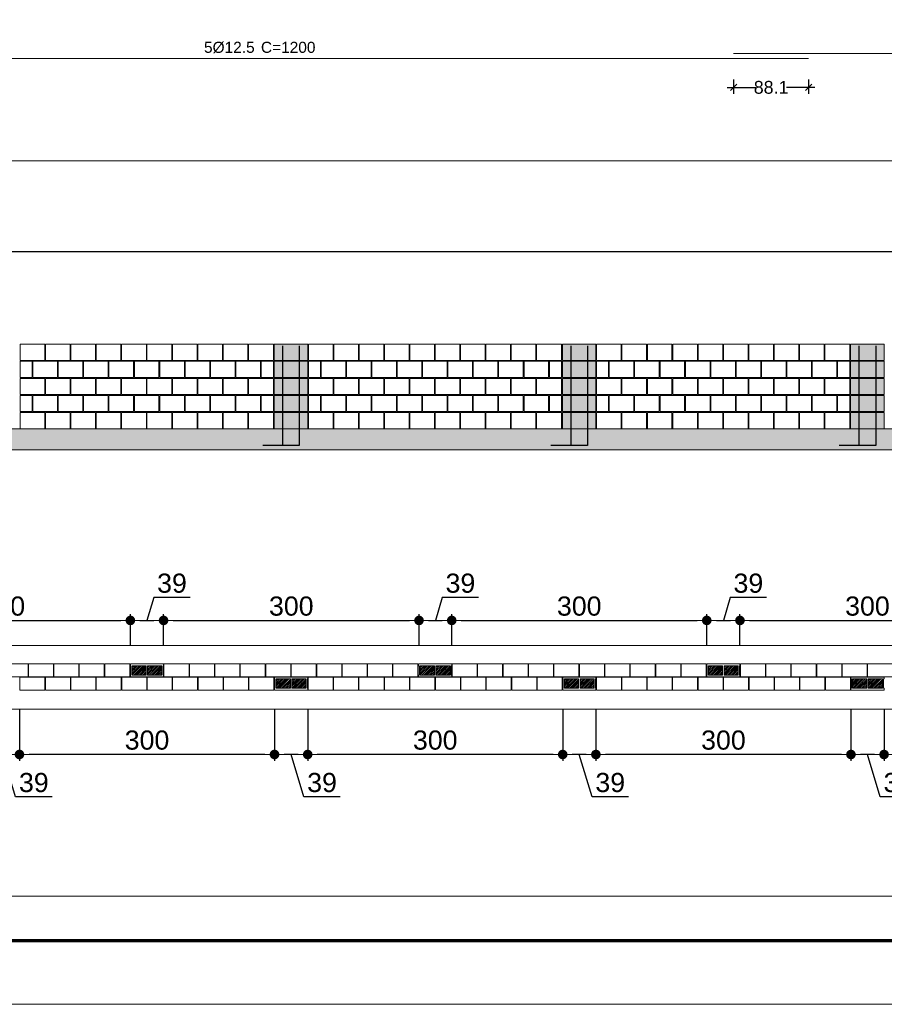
# Model space of a CAD drawing. Header units: millimetres. Extents: x 83 to 471, y -739 to 93.
# Tile 62 of 185: x 159 to 172, y -548 to -533. Entities that reach past the tile are written whole.
import ezdxf
from ezdxf.enums import TextEntityAlignment as Align

# ---------------------------------------------------------------- set-up
doc = ezdxf.new("R2010")
doc.units = ezdxf.units.MM
for name, color, linetype, lineweight in [('.', 7, 'Continuous', 5), ('__MAGNUS.Cota', 30, 'Continuous', 9), ('__MAGNUS.Margem', 7, 'Continuous', 70), ('__MAGNUS.Selo', 7, 'Continuous', 30), ('ALVEOLOS', 7, 'Continuous', 9), ('ARM_LONGITUDINAL_Ø12_5', 7, 'Continuous', 9), ('COTAS', 250, 'Continuous', 5), ('ELE_COT_COT_ARM', 7, 'Continuous', 9), ('ELE_COT_COT_EST', 7, 'Continuous', 9), ('MEIA_PECA', 7, 'Continuous', 0), ('PECA_COMPLETA', 7, 'Continuous', 0), ('PECA_DE_PREENCHIMENTO', 7, 'Continuous', 0), ('POR_ARM_LONG_ARM_TEXTOS', 7, 'Continuous', 9), ('POR_ARM_LONG_TXT_COMP', 7, 'Continuous', 9), ('PREEN_ALVEOLOS', 7, 'Continuous', 9), ('ROTULOS_VERTICAIS', 7, 'Continuous', 9), ('VIG_FACES', 186, 'Continuous', 9)]:
    doc.layers.add(name, color=color, linetype=linetype, lineweight=lineweight)
doc.styles.add('Arial', font='arial.ttf')
doc.styles.add('Arial Narrow', font='ARIALN.TTF')
doc.dimstyles.new('Copy of UM_75.000000', dxfattribs={"dimtxt": 0.3, "dimasz": 0.15, "dimexe": 0.1, "dimexo": 0.3, "dimgap": 0.07, "dimtad": 1, "dimdec": 0, "dimlfac": 75, "dimzin": 0, "dimdsep": 46, "dimtxsty": 'Arial', "dimblk": 'DOT', "dimcen": 0.09, "dimdle": 0.1, "dimclrd": 30, "dimclre": 30, "dimclrt": 7, "dimadec": 1, "dimazin": 2, "dimtfac": 1, "dimtdec": 0, "dimtofl": 0, "dimtmove": 0, "dimatfit": 3, "dimldrblk": 'DOT', "dimfxl": 1, "dimtolj": 1, "dimarcsym": 0})
doc.dimstyles.new('cype_oblique', dxfattribs={"dimtxt": 0.2, "dimasz": 0.1, "dimexe": 0.1, "dimexo": 0.1, "dimgap": 0, "dimtad": 0, "dimdec": 0, "dimlfac": 30, "dimzin": 0, "dimdsep": 46, "dimtxsty": 'Arial', "dimblk1": 'OBLIQUE', "dimblk2": 'OBLIQUE', "dimsah": 1, "dimcen": 0.09, "dimdle": 0.1, "dimadec": 0, "dimazin": 0, "dimtfac": 1, "dimtdec": 0, "dimtofl": 0, "dimtmove": 2, "dimatfit": 3, "dimfxl": 1, "dimtolj": 1, "dimtzin": 0, "dimarcsym": 0})

# ---------------------------------------------------------------- blocks, each defined once
blk = doc.blocks.new('*U1865')
at = {"layer": '__MAGNUS.Margem', "linetype": 'Continuous'}
blk.add_line((-980.92, -2.28), (173.08, -2.28), dxfattribs=at)
at = {"layer": '__MAGNUS.Margem', "lineweight": 9}
blk.add_line((-1005.92, -12.28), (183.08, -12.28), dxfattribs=at)
at = {"layer": '__MAGNUS.Selo', "style": 'Arial Narrow', "width": 1}
for tag, height, p in [('PROPRIETÁRIO', 3.4, (17.21, 48.91)), ('EDIFICAÇÃORESIDENCIAL', 3.4, (17.21, 40.61)), ('ESTRUTURAL', 3.4, (17.8, 20.69)), ('ANTEPROJETO', 2.43, (111.69, 13.5)), ('ARQ01/01', 5.5, (139.44, 9.5)), ('INDICADA', 2.43, (111.53, 8))]:
    blk.add_attdef(tag, text='', height=height, dxfattribs=at).set_placement(p, align=Align.MIDDLE_LEFT)
at = {"layer": '__MAGNUS.Selo', "lineweight": 30, "flags": 104}
for tag, p in [('ENDEREÇODAOBRA', (17.21, 33.54)), ('ENDEREÇODAOBRA', (17.21, 27.87)), ('TÍTULO', (17.21, 10.8))]:
    blk.add_attdef(tag, text='', height=3.4, dxfattribs=at).set_placement(p, align=Align.MIDDLE_LEFT)
blk = doc.blocks.new('_OBLIQUE')
at = {"color": 0, "linetype": 'ByBlock', "lineweight": -2}
blk.add_line((-0.5, -0.5), (0.5, 0.5), dxfattribs=at)
blk = doc.blocks.new('*D5218')
at = {"layer": 'Defpoints', "color": 0}
for p in [(59.955, -2.118), (61.13, -2.118), (61.13, -2.344)]:
    blk.add_point(p, dxfattribs=at)
at = {"layer": 'ELE_COT_COT_ARM', "color": 0, "lineweight": -2}
for p, q in [((59.955, -2.218), (59.955, -2.444)), ((61.13, -2.218), (61.13, -2.444)), ((59.855, -2.344), (60.302, -2.344)), ((61.23, -2.344), (60.783, -2.344))]:
    blk.add_line(p, q, dxfattribs=at)
at = {"layer": 'ELE_COT_COT_ARM', "color": 0, "linetype": 'ByBlock', "lineweight": -2, "xscale": 0.1, "yscale": 0.1, "zscale": 0.1, "rotation": 180}
blk.add_blockref('_OBLIQUE', (59.955, -2.344), dxfattribs=at)
at = {"layer": 'ELE_COT_COT_ARM', "color": 0, "linetype": 'ByBlock', "lineweight": -2, "xscale": 0.1, "yscale": 0.1, "zscale": 0.1}
blk.add_blockref('_OBLIQUE', (61.13, -2.344), dxfattribs=at)
at = {"layer": 'ELE_COT_COT_ARM', "color": 0, "insert": (60.543, -2.344), "char_height": 0.2, "attachment_point": 5, "style": 'Arial'}
blk.add_mtext('\\A1;88.1', dxfattribs=at)
blk = doc.blocks.new('blocoss50')
at = {"layer": 'MEIA_PECA'}
for points in [[(-0.467, -0.268), (-0.467, -0.521), (-0.274, -0.521), (-0.274, -0.268), (-0.467, -0.268)], [(-0.467, -0.804), (-0.467, -1.057), (-0.274, -1.057), (-0.274, -0.804), (-0.467, -0.804)]]:
    blk.add_lwpolyline(points, close=True, dxfattribs=at)
at = {"layer": 'PECA_COMPLETA'}
for points in [[(-4.243, 0), (-4.243, -0.253), (-3.857, -0.253), (-3.857, 0), (-4.243, 0)], [(-3.846, 0), (-3.846, -0.253), (-3.459, -0.253), (-3.459, 0), (-3.846, 0)], [(-3.448, 0), (-3.448, -0.253), (-3.062, -0.253), (-3.062, 0), (-3.448, 0)], [(-3.051, 0), (-3.051, -0.253), (-2.664, -0.253), (-2.664, 0), (-3.051, 0)], [(-2.653, 0), (-2.653, -0.253), (-2.266, -0.253), (-2.266, 0), (-2.653, 0)], [(-2.256, 0), (-2.256, -0.253), (-1.869, -0.253), (-1.869, 0), (-2.256, 0)], [(-1.858, 0), (-1.858, -0.253), (-1.471, -0.253), (-1.471, 0), (-1.858, 0)], [(-1.461, 0), (-1.461, -0.253), (-1.074, -0.253), (-1.074, 0), (-1.461, 0)], [(-1.063, 0), (-1.063, -0.253), (-0.676, -0.253), (-0.676, 0), (-1.063, 0)], [(-0.666, 0), (-0.666, -0.253), (-0.274, -0.253), (-0.274, 0), (-0.666, 0)], [(-4.243, -0.268), (-4.243, -0.521), (-4.055, -0.521), (-4.055, -0.268)], [(-4.044, -0.268), (-4.044, -0.521), (-3.658, -0.521), (-3.658, -0.268), (-4.044, -0.268)], [(-3.647, -0.268), (-3.647, -0.521), (-3.26, -0.521), (-3.26, -0.268), (-3.647, -0.268)], [(-3.249, -0.268), (-3.249, -0.521), (-2.863, -0.521), (-2.863, -0.268), (-3.249, -0.268)], [(-2.852, -0.268), (-2.852, -0.521), (-2.465, -0.521), (-2.465, -0.268), (-2.852, -0.268)], [(-2.454, -0.268), (-2.454, -0.521), (-2.068, -0.521), (-2.068, -0.268), (-2.454, -0.268)], [(-2.057, -0.268), (-2.057, -0.521), (-1.67, -0.521), (-1.67, -0.268), (-2.057, -0.268)], [(-1.659, -0.268), (-1.659, -0.521), (-1.273, -0.521), (-1.273, -0.268), (-1.659, -0.268)], [(-1.262, -0.268), (-1.262, -0.521), (-0.875, -0.521), (-0.875, -0.268), (-1.262, -0.268)], [(-0.864, -0.268), (-0.864, -0.521), (-0.478, -0.521), (-0.478, -0.268), (-0.864, -0.268)], [(-4.243, -0.536), (-4.243, -0.789), (-3.857, -0.789), (-3.857, -0.536), (-4.243, -0.536)], [(-3.846, -0.536), (-3.846, -0.789), (-3.459, -0.789), (-3.459, -0.536), (-3.846, -0.536)], [(-3.448, -0.536), (-3.448, -0.789), (-3.062, -0.789), (-3.062, -0.536), (-3.448, -0.536)], [(-3.051, -0.536), (-3.051, -0.789), (-2.664, -0.789), (-2.664, -0.536), (-3.051, -0.536)], [(-2.653, -0.536), (-2.653, -0.789), (-2.266, -0.789), (-2.266, -0.536), (-2.653, -0.536)], [(-2.256, -0.536), (-2.256, -0.789), (-1.869, -0.789), (-1.869, -0.536), (-2.256, -0.536)], [(-1.858, -0.536), (-1.858, -0.789), (-1.471, -0.789), (-1.471, -0.536), (-1.858, -0.536)], [(-1.461, -0.536), (-1.461, -0.789), (-1.074, -0.789), (-1.074, -0.536), (-1.461, -0.536)], [(-1.063, -0.536), (-1.063, -0.789), (-0.676, -0.789), (-0.676, -0.536), (-1.063, -0.536)], [(-0.666, -0.536), (-0.666, -0.789), (-0.274, -0.789), (-0.274, -0.536), (-0.666, -0.536)], [(-4.243, -0.804), (-4.243, -1.057), (-4.055, -1.057), (-4.055, -0.804)], [(-4.044, -0.804), (-4.044, -1.057), (-3.658, -1.057), (-3.658, -0.804), (-4.044, -0.804)], [(-3.647, -0.804), (-3.647, -1.057), (-3.26, -1.057), (-3.26, -0.804), (-3.647, -0.804)], [(-3.249, -0.804), (-3.249, -1.057), (-2.863, -1.057), (-2.863, -0.804), (-3.249, -0.804)], [(-2.852, -0.804), (-2.852, -1.057), (-2.465, -1.057), (-2.465, -0.804), (-2.852, -0.804)], [(-2.454, -0.804), (-2.454, -1.057), (-2.068, -1.057), (-2.068, -0.804), (-2.454, -0.804)], [(-2.057, -0.804), (-2.057, -1.057), (-1.67, -1.057), (-1.67, -0.804), (-2.057, -0.804)], [(-1.659, -0.804), (-1.659, -1.057), (-1.273, -1.057), (-1.273, -0.804), (-1.659, -0.804)], [(-1.262, -0.804), (-1.262, -1.057), (-0.875, -1.057), (-0.875, -0.804), (-1.262, -0.804)], [(-0.864, -0.804), (-0.864, -1.057), (-0.478, -1.057), (-0.478, -0.804), (-0.864, -0.804)], [(-4.243, -1.072), (-4.243, -1.325), (-3.857, -1.325), (-3.857, -1.072), (-4.243, -1.072)], [(-3.846, -1.072), (-3.846, -1.325), (-3.459, -1.325), (-3.459, -1.072), (-3.846, -1.072)], [(-3.448, -1.072), (-3.448, -1.325), (-3.062, -1.325), (-3.062, -1.072), (-3.448, -1.072)], [(-3.051, -1.072), (-3.051, -1.325), (-2.664, -1.325), (-2.664, -1.072), (-3.051, -1.072)], [(-2.653, -1.072), (-2.653, -1.325), (-2.266, -1.325), (-2.266, -1.072), (-2.653, -1.072)], [(-2.256, -1.072), (-2.256, -1.325), (-1.869, -1.325), (-1.869, -1.072), (-2.256, -1.072)], [(-1.858, -1.072), (-1.858, -1.325), (-1.471, -1.325), (-1.471, -1.072), (-1.858, -1.072)], [(-1.461, -1.072), (-1.461, -1.325), (-1.074, -1.325), (-1.074, -1.072), (-1.461, -1.072)], [(-1.063, -1.072), (-1.063, -1.325), (-0.676, -1.325), (-0.676, -1.072), (-1.063, -1.072)], [(-0.666, -1.072), (-0.666, -1.325), (-0.274, -1.325), (-0.274, -1.072), (-0.666, -1.072)]]:
    blk.add_lwpolyline(points, close=True, dxfattribs=at)
blk = doc.blocks.new('prumada')
at = {"layer": '.'}
h = blk.add_hatch(dxfattribs=at)
h.set_pattern_fill('ANSI31', color=256)
h.paths.add_polyline_path([(-0.525, 0.789), (-0.525, 0.536), (0, 0.536), (0, 0.789), (-0.525, 0.789), (-0.525, 0.789)])
h.paths.add_polyline_path([(-0.525, 1.057), (-0.525, 0.804), (0, 0.804), (0, 1.057), (-0.525, 1.057), (-0.525, 1.057)])
h.paths.add_polyline_path([(-0.525, 0.521), (-0.525, 0.268), (0, 0.268), (0, 0.521), (-0.525, 0.521), (-0.525, 0.521)])
h.paths.add_polyline_path([(-0.525, 0.253), (-0.525, 0), (0, 0), (0, 0.253), (-0.525, 0.253), (-0.525, 0.253)])
h.paths.add_polyline_path([(-0.525, 1.325), (-0.525, 1.072), (0, 1.072), (0, 1.325), (-0.525, 1.325), (-0.525, 1.325)])
h = blk.add_hatch(color=254, dxfattribs=at)
h.dxf.hatch_style = 1
h.paths.add_polyline_path([(-0.525, 0.789), (-0.525, 0.536), (0, 0.536), (0, 0.789), (-0.525, 0.789), (-0.525, 0.789)])
h.paths.add_polyline_path([(-0.525, 1.057), (-0.525, 0.804), (0, 0.804), (0, 1.057), (-0.525, 1.057), (-0.525, 1.057)])
h.paths.add_polyline_path([(-0.525, 0.521), (-0.525, 0.268), (0, 0.268), (0, 0.521), (-0.525, 0.521), (-0.525, 0.521)])
h.paths.add_polyline_path([(-0.525, 0.253), (-0.525, 0), (0, 0), (0, 0.253), (-0.525, 0.253), (-0.525, 0.253)])
h.paths.add_polyline_path([(-0.525, 1.325), (-0.525, 1.072), (0, 1.072), (0, 1.325), (-0.525, 1.325), (-0.525, 1.325)])
for points in [[(-0.394, 1.3), (-0.394, -0.26), (-0.705, -0.26)], [(-0.131, 1.3), (-0.131, -0.26), (-0.442, -0.26)]]:
    blk.add_lwpolyline(points)
at = {"layer": 'PECA_COMPLETA'}
for points in [[(-0.525, 1.325), (-0.525, 1.072), (0, 1.072), (0, 1.325), (-0.525, 1.325)], [(-0.525, 1.057), (-0.525, 0.804), (0, 0.804), (0, 1.057), (-0.525, 1.057)], [(-0.525, 0.789), (-0.525, 0.536), (0, 0.536), (0, 0.789), (-0.525, 0.789)], [(-0.525, 0.521), (-0.525, 0.268), (0, 0.268), (0, 0.521), (-0.525, 0.521)], [(-0.525, 0.253), (-0.525, 0), (0, 0), (0, 0.253), (-0.525, 0.253)]]:
    blk.add_lwpolyline(points, close=True, dxfattribs=at)
blk = doc.blocks.new('bloco 8 furos')
at = {"layer": 'PECA_COMPLETA'}
blk.add_lwpolyline([(0, 0.1), (0.392, 0.1), (0.392, -0.1), (0, -0.1)], close=True, dxfattribs=at)
blk = doc.blocks.new('*U4407')
blk.add_blockref('bloco 8 furos', (-0.196, 0))
blk = doc.blocks.new('*U4406')
at = {"color": 0, "linetype": 'ByBlock', "lineweight": -2, "transparency": 16777216}
for p in [(-3.589, 0), (-3.19, 0), (-2.792, 0), (-2.393, 0), (-1.994, 0), (-1.595, 0), (-1.196, 0), (-0.798, 0), (-0.399, 0), (0, 0)]:
    blk.add_blockref('*U4407', p, dxfattribs=at)
blk = doc.blocks.new('ghghghhfghfgh')
at = {"layer": 'ROTULOS_VERTICAIS'}
h = blk.add_hatch(color=256, dxfattribs=at)
edge = h.paths.add_edge_path(flags=0)
edge.add_arc((-0.438, -0.1), 0.0133, 0, 360)
h = blk.add_hatch(color=256, dxfattribs=at)
edge = h.paths.add_edge_path(flags=0)
edge.add_arc((-0.326, -0.1), 0.0133, 0, 360)
h = blk.add_hatch(color=256, dxfattribs=at)
edge = h.paths.add_edge_path(flags=0)
edge.add_arc((-0.194, -0.1), 0.0133, 0, 360)
h = blk.add_hatch(color=256, dxfattribs=at)
edge = h.paths.add_edge_path(flags=0)
edge.add_arc((-0.082, -0.1), 0.0133, 0, 360)
at = {"layer": 'ALVEOLOS'}
for p, q in [((-0.52, 0), (0, 0)), ((0, -0.2), (-0.52, -0.2))]:
    blk.add_line(p, q, dxfattribs=at)
for points in [[(-0.52, 0), (-0.52, -0.027), (-0.513, -0.027), (-0.513, -0.173)], [(0, 0), (0, -0.027), (-0.007, -0.027), (-0.007, -0.173)], [(-0.52, -0.2), (-0.52, -0.173), (-0.513, -0.173)], [(0, -0.2), (0, -0.173), (-0.007, -0.173)]]:
    blk.add_lwpolyline(points, dxfattribs=at)
for points in [[(-0.493, -0.173), (-0.271, -0.173), (-0.271, -0.027), (-0.493, -0.027)], [(-0.249, -0.173), (-0.027, -0.173), (-0.027, -0.027), (-0.249, -0.027)]]:
    blk.add_lwpolyline(points, close=True, dxfattribs=at)
at = {"layer": 'PREEN_ALVEOLOS'}
for p, q in [((-0.493, -0.142), (-0.378, -0.027)), ((-0.493, -0.086), (-0.434, -0.027)), ((-0.493, -0.029), (-0.491, -0.027)), ((-0.493, -0.057), (-0.463, -0.027)), ((-0.493, -0.114), (-0.406, -0.027)), ((-0.493, -0.171), (-0.349, -0.027)), ((-0.468, -0.173), (-0.321, -0.027)), ((-0.44, -0.173), (-0.293, -0.027)), ((-0.411, -0.173), (-0.271, -0.033)), ((-0.383, -0.173), (-0.271, -0.061)), ((-0.355, -0.173), (-0.271, -0.089)), ((-0.326, -0.173), (-0.271, -0.118)), ((-0.298, -0.173), (-0.271, -0.146)), ((-0.249, -0.142), (-0.134, -0.027)), ((-0.249, -0.086), (-0.19, -0.027)), ((-0.249, -0.029), (-0.247, -0.027)), ((-0.249, -0.057), (-0.219, -0.027)), ((-0.249, -0.114), (-0.162, -0.027)), ((-0.249, -0.171), (-0.105, -0.027)), ((-0.224, -0.173), (-0.077, -0.027)), ((-0.196, -0.173), (-0.049, -0.027)), ((-0.167, -0.173), (-0.027, -0.033)), ((-0.139, -0.173), (-0.027, -0.061)), ((-0.111, -0.173), (-0.027, -0.089)), ((-0.082, -0.173), (-0.027, -0.118)), ((-0.054, -0.173), (-0.027, -0.146))]:
    blk.add_line(p, q, dxfattribs=at)
at = {"layer": 'ROTULOS_VERTICAIS'}
for centre in [(-0.438, -0.1), (-0.326, -0.1), (-0.194, -0.1), (-0.082, -0.1)]:
    blk.add_circle(centre, 0.0133, dxfattribs=at)
blk = doc.blocks.new('*U4409')
blk.add_blockref('bloco 8 furos', (-0.196, 0))
blk = doc.blocks.new('*U4408')
at = {"color": 0, "linetype": 'ByBlock', "lineweight": -2, "transparency": 16777216}
for p in [(-3.589, 0), (-3.19, 0), (-2.792, 0), (-2.393, 0), (-1.994, 0), (-1.595, 0), (-1.196, 0), (-0.798, 0), (-0.399, 0), (0, 0)]:
    blk.add_blockref('*U4409', p, dxfattribs=at)
blk = doc.blocks.new('*U4411')
blk.add_blockref('bloco 8 furos', (-0.196, 0))
blk = doc.blocks.new('*U4410')
at = {"color": 0, "linetype": 'ByBlock', "lineweight": -2, "transparency": 16777216}
for p in [(-3.589, 0), (-3.19, 0), (-2.792, 0), (-2.393, 0), (-1.994, 0), (-1.595, 0), (-1.196, 0), (-0.798, 0), (-0.399, 0), (0, 0)]:
    blk.add_blockref('*U4411', p, dxfattribs=at)
blk = doc.blocks.new('*U4413')
blk.add_blockref('bloco 8 furos', (-0.196, 0))
blk = doc.blocks.new('*U4412')
at = {"color": 0, "linetype": 'ByBlock', "lineweight": -2, "transparency": 16777216}
for p in [(-3.589, 0), (-3.19, 0), (-2.792, 0), (-2.393, 0), (-1.994, 0), (-1.595, 0), (-1.196, 0), (-0.798, 0), (-0.399, 0), (0, 0)]:
    blk.add_blockref('*U4413', p, dxfattribs=at)
blk = doc.blocks.new('_DOT')
at = {"layer": '__MAGNUS.Cota', "linetype": 'ByBlock'}
blk.add_line((-0.5, 0), (-1, 0), dxfattribs=at)
at = {"layer": '__MAGNUS.Cota', "linetype": 'ByBlock', "const_width": 0.5}
blk.add_lwpolyline([(-0.25, 0, 1), (0.25, 0, 1)], format="xyb", close=True, dxfattribs=at)
blk = doc.blocks.new('*D4463')
at = {"layer": 'COTAS', "color": 30, "lineweight": -2}
for p, q in [((172.482, -543.557), (172.482, -544.367)), ((176.479, -543.557), (176.479, -544.367)), ((176.329, -544.267), (172.632, -544.267))]:
    blk.add_line(p, q, dxfattribs=at)
at = {"layer": 'Defpoints', "color": 0}
for p in [(172.482, -543.257), (176.479, -543.257), (172.482, -544.267)]:
    blk.add_point(p, dxfattribs=at)
at = {"layer": 'COTAS', "color": 30, "linetype": 'ByBlock', "lineweight": -2, "xscale": 0.15, "yscale": 0.15, "zscale": 0.15, "rotation": 180}
blk.add_blockref('_DOT', (172.482, -544.267), dxfattribs=at)
at = {"layer": 'COTAS', "color": 30, "linetype": 'ByBlock', "lineweight": -2, "xscale": 0.15, "yscale": 0.15, "zscale": 0.15}
blk.add_blockref('_DOT', (176.479, -544.267), dxfattribs=at)
at = {"layer": 'COTAS', "color": 7, "insert": (174.481, -544.043), "char_height": 0.3, "attachment_point": 5, "style": 'Arial'}
blk.add_mtext('\\A1;300', dxfattribs=at)
blk = doc.blocks.new('*D4464')
at = {"layer": 'COTAS', "color": 30, "lineweight": -2}
for p, q in [((171.962, -543.557), (171.962, -544.367)), ((172.482, -543.557), (172.482, -544.367)), ((172.332, -544.267), (172.112, -544.267)), ((172.421, -544.932), (172.222, -544.267)), ((172.992, -544.932), (172.421, -544.932))]:
    blk.add_line(p, q, dxfattribs=at)
at = {"layer": 'Defpoints', "color": 0}
for p in [(171.962, -543.257), (172.482, -543.257), (171.962, -544.267)]:
    blk.add_point(p, dxfattribs=at)
at = {"layer": 'COTAS', "color": 30, "linetype": 'ByBlock', "lineweight": -2, "xscale": 0.15, "yscale": 0.15, "zscale": 0.15, "rotation": 180}
blk.add_blockref('_DOT', (171.962, -544.267), dxfattribs=at)
at = {"layer": 'COTAS', "color": 30, "linetype": 'ByBlock', "lineweight": -2, "xscale": 0.15, "yscale": 0.15, "zscale": 0.15}
blk.add_blockref('_DOT', (172.482, -544.267), dxfattribs=at)
at = {"layer": 'COTAS', "color": 7, "insert": (172.707, -544.708), "char_height": 0.3, "attachment_point": 5, "style": 'Arial'}
blk.add_mtext('\\A1;39', dxfattribs=at)
blk = doc.blocks.new('*D4465')
at = {"layer": 'COTAS', "color": 30, "lineweight": -2}
for p, q in [((167.965, -543.557), (167.965, -544.367)), ((171.962, -543.557), (171.962, -544.367)), ((171.812, -544.267), (168.115, -544.267))]:
    blk.add_line(p, q, dxfattribs=at)
at = {"layer": 'Defpoints', "color": 0}
for p in [(167.965, -543.257), (171.962, -543.257), (167.965, -544.267)]:
    blk.add_point(p, dxfattribs=at)
at = {"layer": 'COTAS', "color": 30, "linetype": 'ByBlock', "lineweight": -2, "xscale": 0.15, "yscale": 0.15, "zscale": 0.15, "rotation": 180}
blk.add_blockref('_DOT', (167.965, -544.267), dxfattribs=at)
at = {"layer": 'COTAS', "color": 30, "linetype": 'ByBlock', "lineweight": -2, "xscale": 0.15, "yscale": 0.15, "zscale": 0.15}
blk.add_blockref('_DOT', (171.962, -544.267), dxfattribs=at)
at = {"layer": 'COTAS', "color": 7, "insert": (169.964, -544.043), "char_height": 0.3, "attachment_point": 5, "style": 'Arial'}
blk.add_mtext('\\A1;300', dxfattribs=at)
blk = doc.blocks.new('*D4466')
at = {"layer": 'COTAS', "color": 30, "lineweight": -2}
for p, q in [((167.445, -543.557), (167.445, -544.367)), ((167.965, -543.557), (167.965, -544.367)), ((167.815, -544.267), (167.595, -544.267)), ((167.904, -544.932), (167.705, -544.267)), ((168.475, -544.932), (167.904, -544.932))]:
    blk.add_line(p, q, dxfattribs=at)
at = {"layer": 'Defpoints', "color": 0}
for p in [(167.445, -543.257), (167.965, -543.257), (167.445, -544.267)]:
    blk.add_point(p, dxfattribs=at)
at = {"layer": 'COTAS', "color": 30, "linetype": 'ByBlock', "lineweight": -2, "xscale": 0.15, "yscale": 0.15, "zscale": 0.15, "rotation": 180}
blk.add_blockref('_DOT', (167.445, -544.267), dxfattribs=at)
at = {"layer": 'COTAS', "color": 30, "linetype": 'ByBlock', "lineweight": -2, "xscale": 0.15, "yscale": 0.15, "zscale": 0.15}
blk.add_blockref('_DOT', (167.965, -544.267), dxfattribs=at)
at = {"layer": 'COTAS', "color": 7, "insert": (168.19, -544.708), "char_height": 0.3, "attachment_point": 5, "style": 'Arial'}
blk.add_mtext('\\A1;39', dxfattribs=at)
blk = doc.blocks.new('*D4467')
at = {"layer": 'COTAS', "color": 30, "lineweight": -2}
for p, q in [((163.448, -543.557), (163.448, -544.367)), ((167.445, -543.557), (167.445, -544.367)), ((167.295, -544.267), (163.598, -544.267))]:
    blk.add_line(p, q, dxfattribs=at)
at = {"layer": 'Defpoints', "color": 0}
for p in [(163.448, -543.257), (167.445, -543.257), (163.448, -544.267)]:
    blk.add_point(p, dxfattribs=at)
at = {"layer": 'COTAS', "color": 30, "linetype": 'ByBlock', "lineweight": -2, "xscale": 0.15, "yscale": 0.15, "zscale": 0.15, "rotation": 180}
blk.add_blockref('_DOT', (163.448, -544.267), dxfattribs=at)
at = {"layer": 'COTAS', "color": 30, "linetype": 'ByBlock', "lineweight": -2, "xscale": 0.15, "yscale": 0.15, "zscale": 0.15}
blk.add_blockref('_DOT', (167.445, -544.267), dxfattribs=at)
at = {"layer": 'COTAS', "color": 7, "insert": (165.447, -544.043), "char_height": 0.3, "attachment_point": 5, "style": 'Arial'}
blk.add_mtext('\\A1;300', dxfattribs=at)
blk = doc.blocks.new('*D4468')
at = {"layer": 'COTAS', "color": 30, "lineweight": -2}
for p, q in [((162.928, -543.557), (162.928, -544.367)), ((163.448, -543.557), (163.448, -544.367)), ((163.298, -544.267), (163.078, -544.267)), ((163.387, -544.932), (163.188, -544.267)), ((163.958, -544.932), (163.387, -544.932))]:
    blk.add_line(p, q, dxfattribs=at)
at = {"layer": 'Defpoints', "color": 0}
for p in [(162.928, -543.257), (163.448, -543.257), (162.928, -544.267)]:
    blk.add_point(p, dxfattribs=at)
at = {"layer": 'COTAS', "color": 30, "linetype": 'ByBlock', "lineweight": -2, "xscale": 0.15, "yscale": 0.15, "zscale": 0.15, "rotation": 180}
blk.add_blockref('_DOT', (162.928, -544.267), dxfattribs=at)
at = {"layer": 'COTAS', "color": 30, "linetype": 'ByBlock', "lineweight": -2, "xscale": 0.15, "yscale": 0.15, "zscale": 0.15}
blk.add_blockref('_DOT', (163.448, -544.267), dxfattribs=at)
at = {"layer": 'COTAS', "color": 7, "insert": (163.673, -544.708), "char_height": 0.3, "attachment_point": 5, "style": 'Arial'}
blk.add_mtext('\\A1;39', dxfattribs=at)
blk = doc.blocks.new('*D4469')
at = {"layer": 'COTAS', "color": 30, "lineweight": -2}
for p, q in [((158.931, -543.557), (158.931, -544.367)), ((162.928, -543.557), (162.928, -544.367)), ((162.778, -544.267), (159.081, -544.267))]:
    blk.add_line(p, q, dxfattribs=at)
at = {"layer": 'Defpoints', "color": 0}
for p in [(158.931, -543.257), (162.928, -543.257), (158.931, -544.267)]:
    blk.add_point(p, dxfattribs=at)
at = {"layer": 'COTAS', "color": 30, "linetype": 'ByBlock', "lineweight": -2, "xscale": 0.15, "yscale": 0.15, "zscale": 0.15, "rotation": 180}
blk.add_blockref('_DOT', (158.931, -544.267), dxfattribs=at)
at = {"layer": 'COTAS', "color": 30, "linetype": 'ByBlock', "lineweight": -2, "xscale": 0.15, "yscale": 0.15, "zscale": 0.15}
blk.add_blockref('_DOT', (162.928, -544.267), dxfattribs=at)
at = {"layer": 'COTAS', "color": 7, "insert": (160.93, -544.043), "char_height": 0.3, "attachment_point": 5, "style": 'Arial'}
blk.add_mtext('\\A1;300', dxfattribs=at)
blk = doc.blocks.new('*D4470')
at = {"layer": 'COTAS', "color": 30, "lineweight": -2}
for p, q in [((158.411, -543.557), (158.411, -544.367)), ((158.931, -543.557), (158.931, -544.367)), ((158.781, -544.267), (158.561, -544.267)), ((158.87, -544.932), (158.671, -544.267)), ((159.441, -544.932), (158.87, -544.932))]:
    blk.add_line(p, q, dxfattribs=at)
at = {"layer": 'Defpoints', "color": 0}
for p in [(158.411, -543.257), (158.931, -543.257), (158.411, -544.267)]:
    blk.add_point(p, dxfattribs=at)
at = {"layer": 'COTAS', "color": 30, "linetype": 'ByBlock', "lineweight": -2, "xscale": 0.15, "yscale": 0.15, "zscale": 0.15, "rotation": 180}
blk.add_blockref('_DOT', (158.411, -544.267), dxfattribs=at)
at = {"layer": 'COTAS', "color": 30, "linetype": 'ByBlock', "lineweight": -2, "xscale": 0.15, "yscale": 0.15, "zscale": 0.15}
blk.add_blockref('_DOT', (158.931, -544.267), dxfattribs=at)
at = {"layer": 'COTAS', "color": 7, "insert": (159.156, -544.708), "char_height": 0.3, "attachment_point": 5, "style": 'Arial'}
blk.add_mtext('\\A1;39', dxfattribs=at)
blk = doc.blocks.new('*D4508')
at = {"layer": 'COTAS', "color": 30, "lineweight": -2}
for p, q in [((156.672, -542.562), (156.672, -542.066)), ((160.669, -542.562), (160.669, -542.066)), ((156.822, -542.166), (160.519, -542.166))]:
    blk.add_line(p, q, dxfattribs=at)
at = {"layer": 'Defpoints', "color": 0}
for p in [(160.669, -542.166), (156.672, -542.862), (160.669, -542.862)]:
    blk.add_point(p, dxfattribs=at)
at = {"layer": 'COTAS', "color": 30, "linetype": 'ByBlock', "lineweight": -2, "xscale": 0.15, "yscale": 0.15, "zscale": 0.15, "rotation": 180}
blk.add_blockref('_DOT', (156.672, -542.166), dxfattribs=at)
at = {"layer": 'COTAS', "color": 30, "linetype": 'ByBlock', "lineweight": -2, "xscale": 0.15, "yscale": 0.15, "zscale": 0.15}
blk.add_blockref('_DOT', (160.669, -542.166), dxfattribs=at)
at = {"layer": 'COTAS', "color": 7, "insert": (158.67, -541.943), "char_height": 0.3, "attachment_point": 5, "style": 'Arial'}
blk.add_mtext('\\A1;300', dxfattribs=at)
blk = doc.blocks.new('*D4509')
at = {"layer": 'COTAS', "color": 30, "lineweight": -2}
for p, q in [((161.036, -541.808), (160.929, -542.166)), ((161.606, -541.808), (161.036, -541.808)), ((160.669, -542.562), (160.669, -542.066)), ((161.189, -542.562), (161.189, -542.066)), ((160.819, -542.166), (161.039, -542.166))]:
    blk.add_line(p, q, dxfattribs=at)
at = {"layer": 'Defpoints', "color": 0}
for p in [(161.189, -542.166), (160.669, -542.862), (161.189, -542.862)]:
    blk.add_point(p, dxfattribs=at)
at = {"layer": 'COTAS', "color": 30, "linetype": 'ByBlock', "lineweight": -2, "xscale": 0.15, "yscale": 0.15, "zscale": 0.15, "rotation": 180}
blk.add_blockref('_DOT', (160.669, -542.166), dxfattribs=at)
at = {"layer": 'COTAS', "color": 30, "linetype": 'ByBlock', "lineweight": -2, "xscale": 0.15, "yscale": 0.15, "zscale": 0.15}
blk.add_blockref('_DOT', (161.189, -542.166), dxfattribs=at)
at = {"layer": 'COTAS', "color": 7, "insert": (161.321, -541.584), "char_height": 0.3, "attachment_point": 5, "style": 'Arial'}
blk.add_mtext('\\A1;39', dxfattribs=at)
blk = doc.blocks.new('*D4510')
at = {"layer": 'COTAS', "color": 30, "lineweight": -2}
for p, q in [((161.189, -542.562), (161.189, -542.066)), ((165.193, -542.562), (165.193, -542.066)), ((161.339, -542.166), (165.043, -542.166))]:
    blk.add_line(p, q, dxfattribs=at)
at = {"layer": 'Defpoints', "color": 0}
for p in [(165.193, -542.166), (161.189, -542.862), (165.193, -542.862)]:
    blk.add_point(p, dxfattribs=at)
at = {"layer": 'COTAS', "color": 30, "linetype": 'ByBlock', "lineweight": -2, "xscale": 0.15, "yscale": 0.15, "zscale": 0.15, "rotation": 180}
blk.add_blockref('_DOT', (161.189, -542.166), dxfattribs=at)
at = {"layer": 'COTAS', "color": 30, "linetype": 'ByBlock', "lineweight": -2, "xscale": 0.15, "yscale": 0.15, "zscale": 0.15}
blk.add_blockref('_DOT', (165.193, -542.166), dxfattribs=at)
at = {"layer": 'COTAS', "color": 7, "insert": (163.191, -541.943), "char_height": 0.3, "attachment_point": 5, "style": 'Arial'}
blk.add_mtext('\\A1;300', dxfattribs=at)
blk = doc.blocks.new('*D4511')
at = {"layer": 'COTAS', "color": 30, "lineweight": -2}
for p, q in [((165.557, -541.808), (165.449, -542.166)), ((166.127, -541.808), (165.557, -541.808)), ((165.193, -542.562), (165.193, -542.066)), ((165.706, -542.562), (165.706, -542.066)), ((165.343, -542.166), (165.556, -542.166))]:
    blk.add_line(p, q, dxfattribs=at)
at = {"layer": 'Defpoints', "color": 0}
for p in [(165.706, -542.166), (165.193, -542.862), (165.706, -542.862)]:
    blk.add_point(p, dxfattribs=at)
at = {"layer": 'COTAS', "color": 30, "linetype": 'ByBlock', "lineweight": -2, "xscale": 0.15, "yscale": 0.15, "zscale": 0.15, "rotation": 180}
blk.add_blockref('_DOT', (165.193, -542.166), dxfattribs=at)
at = {"layer": 'COTAS', "color": 30, "linetype": 'ByBlock', "lineweight": -2, "xscale": 0.15, "yscale": 0.15, "zscale": 0.15}
blk.add_blockref('_DOT', (165.706, -542.166), dxfattribs=at)
at = {"layer": 'COTAS', "color": 7, "insert": (165.842, -541.584), "char_height": 0.3, "attachment_point": 5, "style": 'Arial'}
blk.add_mtext('\\A1;39', dxfattribs=at)
blk = doc.blocks.new('*D4512')
at = {"layer": 'COTAS', "color": 30, "lineweight": -2}
for p, q in [((165.706, -542.562), (165.706, -542.066)), ((169.703, -542.562), (169.703, -542.066)), ((165.856, -542.166), (169.553, -542.166))]:
    blk.add_line(p, q, dxfattribs=at)
at = {"layer": 'Defpoints', "color": 0}
for p in [(169.703, -542.166), (165.706, -542.862), (169.703, -542.862)]:
    blk.add_point(p, dxfattribs=at)
at = {"layer": 'COTAS', "color": 30, "linetype": 'ByBlock', "lineweight": -2, "xscale": 0.15, "yscale": 0.15, "zscale": 0.15, "rotation": 180}
blk.add_blockref('_DOT', (165.706, -542.166), dxfattribs=at)
at = {"layer": 'COTAS', "color": 30, "linetype": 'ByBlock', "lineweight": -2, "xscale": 0.15, "yscale": 0.15, "zscale": 0.15}
blk.add_blockref('_DOT', (169.703, -542.166), dxfattribs=at)
at = {"layer": 'COTAS', "color": 7, "insert": (167.704, -541.943), "char_height": 0.3, "attachment_point": 5, "style": 'Arial'}
blk.add_mtext('\\A1;300', dxfattribs=at)
blk = doc.blocks.new('*D4513')
at = {"layer": 'COTAS', "color": 30, "lineweight": -2}
for p, q in [((170.07, -541.808), (169.963, -542.166)), ((170.64, -541.808), (170.07, -541.808)), ((169.703, -542.562), (169.703, -542.066)), ((170.223, -542.562), (170.223, -542.066)), ((169.853, -542.166), (170.073, -542.166))]:
    blk.add_line(p, q, dxfattribs=at)
at = {"layer": 'Defpoints', "color": 0}
for p in [(170.223, -542.166), (169.703, -542.862), (170.223, -542.862)]:
    blk.add_point(p, dxfattribs=at)
at = {"layer": 'COTAS', "color": 30, "linetype": 'ByBlock', "lineweight": -2, "xscale": 0.15, "yscale": 0.15, "zscale": 0.15, "rotation": 180}
blk.add_blockref('_DOT', (169.703, -542.166), dxfattribs=at)
at = {"layer": 'COTAS', "color": 30, "linetype": 'ByBlock', "lineweight": -2, "xscale": 0.15, "yscale": 0.15, "zscale": 0.15}
blk.add_blockref('_DOT', (170.223, -542.166), dxfattribs=at)
at = {"layer": 'COTAS', "color": 7, "insert": (170.355, -541.584), "char_height": 0.3, "attachment_point": 5, "style": 'Arial'}
blk.add_mtext('\\A1;39', dxfattribs=at)
blk = doc.blocks.new('*D4514')
at = {"layer": 'COTAS', "color": 30, "lineweight": -2}
for p, q in [((170.223, -542.562), (170.223, -542.066)), ((174.22, -542.562), (174.22, -542.066)), ((170.373, -542.166), (174.07, -542.166))]:
    blk.add_line(p, q, dxfattribs=at)
at = {"layer": 'Defpoints', "color": 0}
for p in [(174.22, -542.166), (170.223, -542.862), (174.22, -542.862)]:
    blk.add_point(p, dxfattribs=at)
at = {"layer": 'COTAS', "color": 30, "linetype": 'ByBlock', "lineweight": -2, "xscale": 0.15, "yscale": 0.15, "zscale": 0.15, "rotation": 180}
blk.add_blockref('_DOT', (170.223, -542.166), dxfattribs=at)
at = {"layer": 'COTAS', "color": 30, "linetype": 'ByBlock', "lineweight": -2, "xscale": 0.15, "yscale": 0.15, "zscale": 0.15}
blk.add_blockref('_DOT', (174.22, -542.166), dxfattribs=at)
at = {"layer": 'COTAS', "color": 7, "insert": (172.221, -541.943), "char_height": 0.3, "attachment_point": 5, "style": 'Arial'}
blk.add_mtext('\\A1;300', dxfattribs=at)
blk = doc.blocks.new('*U4437')
blk.add_blockref('bloco 8 furos', (-0.196, 0))
blk = doc.blocks.new('*U4436')
at = {"color": 0, "linetype": 'ByBlock', "lineweight": -2, "transparency": 16777216}
for p in [(-3.589, 0), (-3.19, 0), (-2.792, 0), (-2.393, 0), (-1.994, 0), (-1.595, 0), (-1.196, 0), (-0.798, 0), (-0.399, 0), (0, 0)]:
    blk.add_blockref('*U4437', p, dxfattribs=at)
blk = doc.blocks.new('*U4439')
blk.add_blockref('bloco 8 furos', (-0.196, 0))
blk = doc.blocks.new('*U4438')
at = {"color": 0, "linetype": 'ByBlock', "lineweight": -2, "transparency": 16777216}
for p in [(-3.589, 0), (-3.19, 0), (-2.792, 0), (-2.393, 0), (-1.994, 0), (-1.595, 0), (-1.196, 0), (-0.798, 0), (-0.399, 0), (0, 0)]:
    blk.add_blockref('*U4439', p, dxfattribs=at)
blk = doc.blocks.new('*U4441')
blk.add_blockref('bloco 8 furos', (-0.196, 0))
blk = doc.blocks.new('*U4440')
at = {"color": 0, "linetype": 'ByBlock', "lineweight": -2, "transparency": 16777216}
for p in [(-3.589, 0), (-3.19, 0), (-2.792, 0), (-2.393, 0), (-1.994, 0), (-1.595, 0), (-1.196, 0), (-0.798, 0), (-0.399, 0), (0, 0)]:
    blk.add_blockref('*U4441', p, dxfattribs=at)
blk = doc.blocks.new('G$C78186781')
at = {"layer": 'ARM_LONGITUDINAL_Ø12_5'}
for points in [[(59.955, -1.812), (71.265, -1.812), (71.284, -1.809), (71.3, -1.798), (71.311, -1.781), (71.315, -1.762), (71.315, -1.638), (71.311, -1.619), (71.3, -1.603), (71.284, -1.592), (71.265, -1.588), (71.098, -1.588)], [(45.13, -1.889), (61.13, -1.889)]]:
    blk.add_lwpolyline(points, dxfattribs=at)
at = {"layer": 'ELE_COT_COT_EST'}
blk.add_lwpolyline([(0, -3.493), (71.348, -3.493), (71.348, -3.366)], dxfattribs=at)
at = {"layer": 'POR_ARM_LONG_ARM_TEXTOS', "style": 'Arial'}
blk.add_text('5%%c12.5', height=0.1733, dxfattribs=at).set_placement((51.655, -1.802))
at = {"layer": 'POR_ARM_LONG_TXT_COMP', "style": 'Arial'}
blk.add_text(' C=1200', height=0.1733, dxfattribs=at).set_placement((52.48, -1.802))
at = {"layer": 'ELE_COT_COT_ARM'}
dim = blk.add_aligned_dim(p1=(59.955, -2.118), p2=(61.13, -2.118), distance=-0.226, text='88.1', dimstyle='cype_oblique', dxfattribs=at)
dim.commit()
dim.dimension.update_dxf_attribs({"geometry": '*D5218', "text_midpoint": (60.543, -2.344)})

msp = doc.modelspace()

# ---------------------------------------------------------------- hatches: boundary and pattern name
at = {"layer": '.', "lineweight": 0}
h = msp.add_hatch(dxfattribs=at)
h.set_pattern_fill('AR-CONC', color=256, scale=0.0015)
h.set_pattern_definition([(50, (17.85144, -282.5453), (0.273277, -0.02390863), [0.028575, -0.314325]), (355, (17.85144, -282.5453), (-0.05286513, 0.28658527), [0.02286, -0.25146088]), (100.45144, (17.8742, -282.5473), (0.22041187, 0.26267663), [0.02428501, -0.26713537]), (46.1842, (17.85144, -282.4691), (0.40661856, -0.0630635), [0.0428625, -0.4714875]), (96.63556, (17.88532, -282.47436), (0.3561062, 0.3711392), [0.03642753, -0.4007034]), (351.18415, (17.85144, -282.4691), (0.3561062, 0.3711392), [0.03428995, -0.3771896]), (21, (17.88954, -282.48816), (0.22742159, -0.1533978), [0.028575, -0.314325]), (326, (17.88954, -282.48816), (0.09270304, 0.27628195), [0.02286, -0.25146]), (71.451445, (17.9085, -282.50094), (0.32012463, 0.12288415), [0.02428501, -0.2671349]), (37.5, (17.85144, -282.54531), (0.004632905, 0.126832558), [0, -0.248412, 0, -0.25527, 0, -0.2524125]), (7.5, (17.85144, -282.5453), (0.100229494, 0.15027086), [0, -0.145542, 0, -0.242697, 0, -0.0962025]), (327.5, (17.76647, -282.54531), (0.203385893, -0.008593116), [0, -0.09525, 0, -0.29718, 0, -0.394335]), (317.5, (17.72837, -282.5453), (0.22219377, 0.03813974), [0, -0.123825, 0, -0.197358, 0, -0.280035])])
h.paths.add_polyline_path([(110.16802, -539.162), (181.51602, -539.162), (181.51602, -539.492), (110.16802, -539.492), (110.16802, -539.162)])

# ---------------------------------------------------------------- linework, layer by layer
msp.add_line((194.51797, -536.38891), (96.62457, -536.38891))
at = {"layer": 'PECA_COMPLETA'}
msp.add_lwpolyline([(194.51797, -546.48728), (96.62457, -546.48728), (96.62457, -465.1471), (194.51797, -465.1471)], close=True, dxfattribs=at)
at = {"layer": 'PECA_DE_PREENCHIMENTO'}
msp.add_lwpolyline([(110.16802, -539.162), (181.51602, -539.162), (181.51602, -539.492), (110.16802, -539.492)], close=True, dxfattribs=at)
at = {"layer": 'VIG_FACES'}
for p, q in [((110.16802, -542.5583), (181.51602, -542.5583)), ((110.16802, -543.55497), (181.51602, -543.55497))]:
    msp.add_line(p, q, dxfattribs=at)

# ---------------------------------------------------------------- block references
for name, p in [('G$C78186781', (110.16802, -531.46849)), ('blocoss50', (163.18529, -537.83666)), ('prumada', (163.44802, -539.162)), ('blocoss50', (167.70229, -537.83666)), ('prumada', (167.96502, -539.162)), ('blocoss50', (172.21929, -537.83666)), ('prumada', (172.48202, -539.162)), ('*U4412', (160.46387, -542.94833)), ('ghghghhfghfgh', (161.18885, -542.84833)), ('*U4410', (164.98087, -542.94833)), ('ghghghhfghfgh', (165.70585, -542.84833)), ('*U4408', (169.49787, -542.94833)), ('ghghghhfghfgh', (170.22285, -542.84833)), ('*U4406', (174.01487, -542.94833)), ('*U4440', (162.72305, -543.15663)), ('ghghghhfghfgh', (163.44802, -543.05663)), ('*U4438', (167.24005, -543.15663)), ('ghghghhfghfgh', (167.96502, -543.05663)), ('*U4436', (171.75705, -543.15663)), ('ghghghhfghfgh', (172.48202, -543.05663))]:
    msp.add_blockref(name, p)
at = {"layer": '__MAGNUS.Selo', "color": 7, "true_color": 0xffffff, "xscale": 0.0999999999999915, "yscale": 0.0999999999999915, "zscale": 0.0999999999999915}
msp.add_blockref('*U1865', (194.62889, -546.9541), dxfattribs=at)

# ---------------------------------------------------------------- dimensions: what is measured, and where the dimension line sits
at = {"layer": 'COTAS'}
for base, p1, p2, picture, middle in [((161.18885, -542.16597), (160.66885, -542.86166), (161.18885, -542.86166), '*D4509', (161.10633, -541.58442)), ((165.70585, -542.16597), (165.19251, -542.86166), (165.70585, -542.86166), '*D4511', (165.62666, -541.58442)), ((170.22285, -542.16597), (169.70285, -542.86166), (170.22285, -542.86166), '*D4513', (170.14033, -541.58442)), ((160.66885, -542.16597), (156.67185, -542.86166), (160.66885, -542.86166), '*D4508', (158.67035, -541.9427)), ((165.19251, -542.16597), (161.18885, -542.86166), (165.19251, -542.86166), '*D4510', (163.19068, -541.9427)), ((169.70285, -542.16597), (165.70585, -542.86166), (169.70285, -542.86166), '*D4512', (167.70435, -541.9427)), ((174.21985, -542.16597), (170.22285, -542.86166), (174.21985, -542.86166), '*D4514', (172.22135, -541.9427)), ((158.41102, -544.26671), (158.93102, -543.25663), (158.41102, -543.25663), '*D4470', (158.94047, -544.70826)), ((158.93102, -544.26671), (162.92802, -543.25663), (158.93102, -543.25663), '*D4469', (160.92952, -544.04344)), ((162.92802, -544.26671), (163.44802, -543.25663), (162.92802, -543.25663), '*D4468', (163.45747, -544.70826)), ((163.44802, -544.26671), (167.44502, -543.25663), (163.44802, -543.25663), '*D4467', (165.44652, -544.04344)), ((167.44502, -544.26671), (167.96502, -543.25663), (167.44502, -543.25663), '*D4466', (167.97447, -544.70826)), ((167.96502, -544.26671), (171.96202, -543.25663), (167.96502, -543.25663), '*D4465', (169.96352, -544.04344)), ((171.96202, -544.26671), (172.48202, -543.25663), (171.96202, -543.25663), '*D4464', (172.49147, -544.70826)), ((172.48202, -544.26671), (176.47902, -543.25663), (172.48202, -543.25663), '*D4463', (174.48052, -544.04344))]:
    dim = msp.add_linear_dim(base=base, p1=p1, p2=p2, dimstyle='Copy of UM_75.000000', override={"dimtmove": 1}, dxfattribs=at)
    dim.commit()
    dim.dimension.update_dxf_attribs({"geometry": picture, "text_midpoint": middle})

doc.saveas('drawing.dxf')
